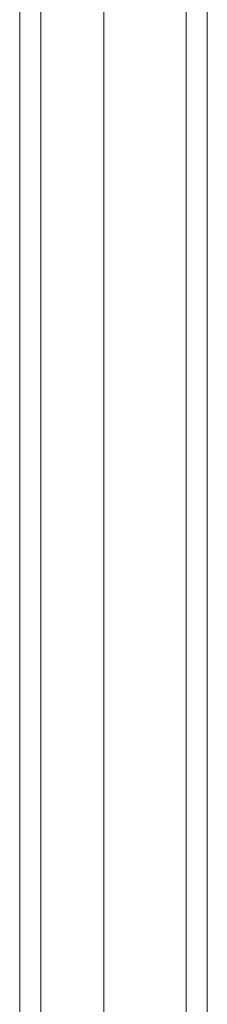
# Model space of a CAD drawing. Header units: inches. Extents: x 3 to 422, y 9 to 266.
# Tile 33 of 41: x 383.98 to 385.29, y 133.62 to 140.52. Entities that reach past the tile are written whole.
import ezdxf

# ---------------------------------------------------------------- set-up
doc = ezdxf.new("R2010")
doc.units = ezdxf.units.IN
doc.header["$LTSCALE"] = 25
doc.header["$MEASUREMENT"] = 0
doc.layers.add('Visible (ANSI)', color=7, linetype='Continuous', lineweight=5)
doc.layers.add('Visible Narrow (ANSI)', color=7, linetype='Continuous', lineweight=5)

msp = doc.modelspace()

# ---------------------------------------------------------------- linework, layer by layer
at = {"layer": 'Visible (ANSI)'}
msp.add_line((384.568, 149.0783), (384.568, 114.7307), dxfattribs=at)
at = {"layer": 'Visible Narrow (ANSI)'}
for p, q in [((383.9788, 114.49), (383.9788, 148.81)), ((384.1261, 148.8237), (384.1261, 114.4762)), ((385.1434, 114.8852), (385.1434, 148.5239)), ((385.2906, 148.5239), (385.2906, 114.8852))]:
    msp.add_line(p, q, dxfattribs=at)

doc.saveas('drawing.dxf')
